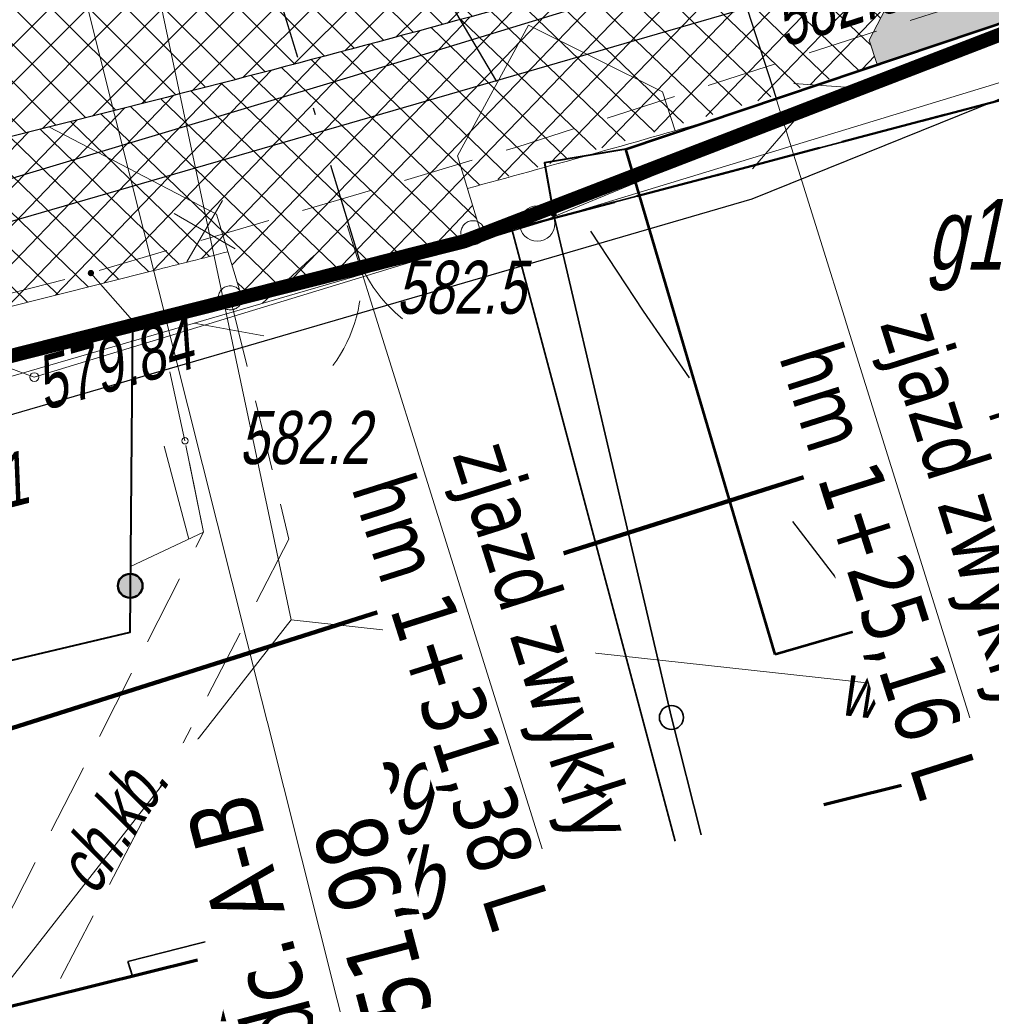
# Model space of a CAD drawing. Header units: metres. Extents: x 7403618 to 7449367, y 5479833 to 5516047.
# Tile 34 of 72: x 7449022 to 7449036, y 5479885 to 5479898. Entities that reach past the tile are written whole.
import ezdxf

# ---------------------------------------------------------------- set-up
doc = ezdxf.new("R2010")
doc.units = ezdxf.units.M
doc.header["$MEASUREMENT"] = 0
for name, pattern in [('0.5_0.5', [1, 0.5, -0.5]), ('1_OTKC', [1.5, 1, -0.5]), ('1_OTOB', [2, 1, -1]), ('1_OTOO', [0]), ('1_OTRK', [1.75, 1.25, -0.5]), ('2_EGBB01', [0]), ('3_SUKP', [0]), ('3_SUWP', [0]), ('414-500', [1, 0.5, -0.5]), ('DASHDOT', [1, 0.5, -0.25, 0, -0.25]), ('DGN Style 3', [31.922568, 22.801834, -9.120734]), ('GUK', [2, 1.5, -0.5]), ('KTCR02-500', [1.5, 1, -0.5]), ('KTJZ01-500', [2, 1.5, -0.5])]:
    doc.linetypes.add(name, pattern=pattern)
doc.layers.get('0').update_dxf_attribs({"linetype": 'CONTINUOUS', "lineweight": 9})
for name, color, linetype, lineweight in [('0_kraw_najazd', 212, 'CONTINUOUS', 30), ('_MPZP_linie rozgraniczajace', 7, 'CONTINUOUS', 0), ('_MPZP_NLZ', 212, 'LINIAZAB', 15), ('_ZAKRES', 7, 'CONTINUOUS', 15), ('demontaż', 1, 'CONTINUOUS', 9), ('E_Dzialki', 114, 'CONTINUOUS', 35), ('E_Kontury', 3, 'GUK', 18), ('E_Numery_dzialek', 114, 'CONTINUOUS', 15), ('E_Numery_konturow', 3, 'CONTINUOUS', 15), ('EGBB_E_T_0', 7, 'CONTINUOUS', 15), ('EGBB_L_0', 7, '2_EGBB01', 35), ('EGBB_L_1', 5, 'CONTINUOUS', 53), ('kilometraż', 251, 'CONTINUOUS', 9), ('KTCR02', 7, 'CONTINUOUS', 15), ('KTJZ01', 7, 'CONTINUOUS', 15), ('KTKR01', 7, 'CONTINUOUS', 15), ('KTOK05_01', 7, 'CONTINUOUS', 15), ('mdcp', 253, 'CONTINUOUS', 5), ('OSIE', 30, 'DASHDOT', 30), ('OTK_E_T_1', 7, 'CONTINUOUS', 0), ('OTK_L_2', 7, '1_OTKC', 18), ('OTO_L_0', 7, '1_OTOO', 35), ('OTO_L_1', 7, '1_OTOB', 18), ('OTR_L_1', 7, '1_OTRK', 18), ('OTR_T_1', 7, 'CONTINUOUS', 18), ('RTPW01', 7, 'CONTINUOUS', 15), ('RTPW02', 7, 'CONTINUOUS', 15), ('SUKP_L_0', 34, '3_SUKP', 18), ('SUKR_T_0', 34, 'CONTINUOUS', 18), ('SUSM04_01_T', 7, 'CONTINUOUS', 0), ('sutp', 7, 'CONTINUOUS', 0), ('SUWP_E_T_0', 5, 'CONTINUOUS', 0), ('SUWP_L_0', 5, '3_SUWP', 18), ('wodociag_proj', 150, 'CONTINUOUS', 25)]:
    doc.layers.add(name, color=color, linetype=linetype, lineweight=lineweight)
doc.layers.add('Zakres', color=7, linetype='414-500', true_color=0x3a9db6)
doc.styles.get("Standard").update_dxf_attribs({"font": 'verdana.ttf', "width": 0.75})
doc.styles.add('Style-WORKING_1250 I 0.20944', font='WORKING_1250.shx', dxfattribs={"oblique": 12})
doc.linetypes.add('LINIAZAB', pattern='A,0,-0.248511,[1,linia rozgraniczajaca.shx,S=0.1,R=305.396677,X=0,Y=-0.000911],-0.350123', length=0.598634)
pattern_1 = [(45, (0, 0), (-0.265165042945, 0.265165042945), []), (135, (0, 0), (-0.265165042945, -0.265165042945), [])]

# ---------------------------------------------------------------- blocks, each defined once
blk = doc.blocks.new('1_OTRN_1')
at = {"layer": 'OTR_T_1', "color": 252, "linetype": 'Continuous', "lineweight": 13, "true_color": 0x939598}
blk.add_circle((0, 0), 0.45, dxfattribs=at)
blk = doc.blocks.new('4_SUPS_1')
at = {"layer": 'SUKR_T_0', "linetype": 'Continuous', "lineweight": 13}
blk.add_circle((0, 0), 0.625, dxfattribs=at)
blk = doc.blocks.new('510')
at = {"color": 0, "linetype": 'Continuous', "lineweight": 0}
blk.add_circle((0, 0), 0.25, dxfattribs=at)
blk = doc.blocks.new('RTPW02_1')
at = {"linetype": 'ByBlock', "lineweight": -2}
h = blk.add_hatch(color=0, dxfattribs=at)
edge = h.paths.add_edge_path()
edge.add_arc((0, 0), 0.045, 0, 360)
blk = doc.blocks.new('RTPW01')
at = {"linetype": 'ByBlock', "lineweight": -2}
h = blk.add_hatch(color=0, dxfattribs=at)
edge = h.paths.add_edge_path()
edge.add_arc((0, 0), 0.045, 0, 360)
blk = doc.blocks.new('mpzp_Borek')
at = {"layer": '_MPZP_linie rozgraniczajace', "color": 212, "linetype": 'Continuous', "lineweight": 30, "flags": 128}
blk.add_lwpolyline([(-6.394, 36.367), (-0.716, 24.663), (-6.174, 16.685), (-20.265, 10.241), (-45.516, -7.138), (-70.879, -22.877), (-106.314, -36.028), (-142.728, -46.16), (-164.888, -49.54), (-163.308, -59.899), (-140.572, -56.431), (-104.678, -45.981), (-65.699, -30.251), (-46.916, -20.179), (-18.398, -0.602), (-4.775, 7.356), (3.566, 8.093)], dxfattribs=at)
at = {"layer": '_MPZP_NLZ', "linetype": 'LINIAZAB', "lineweight": 90, "ltscale": 2, "flags": 128}
blk.add_lwpolyline([(-5.207, 2.419), (-17.615, -5.002), (-47.241, -25.406), (-67.925, -35.501), (-96.855, -47.669), (-125.197, -56.648), (-143.765, -61.036), (-160.998, -63.368)], dxfattribs=at)
blk = doc.blocks.new('MDCP_borek')
at = {"layer": 'KTOK05_01', "linetype": 'Continuous', "lineweight": 40, "true_color": 0x939598}
h = blk.add_hatch(color=252, dxfattribs=at)
edge = h.paths.add_edge_path()
edge.add_arc((91.929, -93.343), 0.17, 0, 360)
h = blk.add_hatch(color=252, dxfattribs=at)
edge = h.paths.add_edge_path()
edge.add_arc((91.929, -93.343), 0.17, 0, 360)
at = {"layer": '_ZAKRES', "color": 252, "linetype": 'DGN Style 3', "lineweight": 70, "true_color": 0x939598, "flags": 128}
blk.add_lwpolyline([(73.433, -136.563), (71.483, -103.943), (131.243, -89.103), (161.713, -71.523), (203.903, -46.523), (221.873, -47.303), (229.483, -43.393), (228.313, -34.413), (223.823, -15.463), (217.183, -7.073), (198.823, -14.293), (190.623, -18.393), (160.933, -34.803), (120.693, -52.183), (88.473, -65.273), (55.073, -73.673), (49.413, -41.443), (42.773, -30.703), (8.393, -44.373), (34.173, -136.563), (52.733, -138.713), (73.433, -136.563)], close=True, dxfattribs=at)
blk.add_lwpolyline([(73.433, -136.563), (71.483, -103.943), (131.243, -89.103), (161.713, -71.523), (203.903, -46.523), (221.873, -47.303), (229.483, -43.393), (228.313, -34.413), (223.823, -15.463), (217.183, -7.073), (198.823, -14.293), (190.623, -18.393), (160.933, -34.803), (120.693, -52.183), (88.473, -65.273), (55.073, -73.673), (49.413, -41.443), (42.773, -30.703), (8.393, -44.373), (34.173, -136.563), (52.733, -138.713), (73.433, -136.563)], close=True, dxfattribs=at)
at = {"layer": 'E_Dzialki', "lineweight": 35}
for p, q in [((97.323, -88.303), (115.043, -83.623)), ((97.323, -88.303), (115.043, -83.623)), ((97.323, -88.303), (78.783, -92.993)), ((97.323, -88.303), (78.783, -92.993)), ((99.631, -96.953), (97.323, -88.303)), ((99.631, -96.953), (97.323, -88.303))]:
    blk.add_line(p, q, dxfattribs=at)
at = {"layer": 'E_Kontury', "lineweight": 13}
for p, q in [((115.043, -83.623), (97.323, -88.303)), ((115.043, -83.623), (97.323, -88.303)), ((97.323, -88.303), (78.783, -92.993)), ((97.323, -88.303), (78.783, -92.993))]:
    blk.add_line(p, q, dxfattribs=at)
at = {"layer": 'EGBB_L_0', "color": 252, "linetype": 'Continuous', "true_color": 0x939598}
for p, q in [((91.893, -98.653), (94.873, -97.893)), ((91.893, -98.653), (94.873, -97.893)), ((94.873, -97.893), (94.931, -98.12)), ((94.873, -97.893), (94.931, -98.12)), ((91.96, -98.858), (91.893, -98.653)), ((91.96, -98.858), (91.893, -98.653))]:
    blk.add_line(p, q, dxfattribs=at)
at = {"layer": 'EGBB_L_1', "color": 252, "linetype": 'Continuous', "true_color": 0x939598}
for p, q in [((98.933, -87.173), (105.383, -85.003)), ((98.933, -87.173), (105.383, -85.003)), ((101.043, -94.313), (98.933, -87.173)), ((101.043, -94.313), (98.933, -87.173)), ((107.45, -92.459), (101.043, -94.313)), ((107.45, -92.459), (101.043, -94.313))]:
    blk.add_line(p, q, dxfattribs=at)
at = {"layer": 'KTCR02', "color": 252, "linetype": 'KTCR02-500', "lineweight": 13, "true_color": 0x939598, "flags": 128}
blk.add_lwpolyline([(170.083, -53.563), (164.683, -57.073), (154.033, -63.233), (149.543, -65.943), (141.093, -69.863), (138.083, -71.453), (136.813, -71.943), (131.863, -74.083), (126.173, -76.503), (117.803, -80.003), (110.233, -82.773), (104.013, -85.013), (97.393, -87.143), (91.373, -88.923), (81.703, -91.363), (69.263, -94.243), (62.823, -96.093), (60.123, -96.903), (58.133, -97.663), (56.273, -99.463), (54.273, -102.063), (53.053, -105.493), (52.393, -109.053), (53.313, -113.653), (52.963, -113.883)], dxfattribs=at)
blk.add_lwpolyline([(170.083, -53.563), (164.683, -57.073), (154.033, -63.233), (149.543, -65.943), (141.093, -69.863), (138.083, -71.453), (136.813, -71.943), (131.863, -74.083), (126.173, -76.503), (117.803, -80.003), (110.233, -82.773), (104.013, -85.013), (97.393, -87.143), (91.373, -88.923), (81.703, -91.363), (69.263, -94.243), (62.823, -96.093), (60.123, -96.903), (58.133, -97.663), (56.273, -99.463), (54.273, -102.063), (53.053, -105.493), (52.393, -109.053), (53.313, -113.653), (52.963, -113.883)], dxfattribs=at)
at = {"layer": 'KTJZ01', "color": 7, "linetype": 'KTJZ01-500', "lineweight": 13}
blk.add_line((91.373, -88.923), (91.963, -89.593), dxfattribs=at)
blk.add_line((91.373, -88.923), (91.963, -89.593), dxfattribs=at)
at = {"layer": 'KTKR01', "color": 252, "linetype": 'Continuous', "lineweight": 30, "true_color": 0x939598, "flags": 128}
blk.add_lwpolyline([(191.763, -36.623), (182.333, -43.073), (174.113, -48.733), (169.133, -52.173), (164.733, -55.153), (159.553, -58.283), (155.433, -60.673), (151.663, -62.753), (146.183, -65.643), (140.743, -68.223), (132.673, -71.903), (125.743, -74.903), (121.743, -76.613), (115.833, -78.973), (110.123, -81.133), (103.173, -83.583), (99.013, -84.933), (95.033, -86.153), (89.433, -87.833), (85.073, -88.863), (75.763, -91.203)], dxfattribs=at)
blk.add_lwpolyline([(191.763, -36.623), (182.333, -43.073), (174.113, -48.733), (169.133, -52.173), (164.733, -55.153), (159.553, -58.283), (155.433, -60.673), (151.663, -62.753), (146.183, -65.643), (140.743, -68.223), (132.673, -71.903), (125.743, -74.903), (121.743, -76.613), (115.833, -78.973), (110.123, -81.133), (103.173, -83.583), (99.013, -84.933), (95.033, -86.153), (89.433, -87.833), (85.073, -88.863), (75.763, -91.203)], dxfattribs=at)
at = {"layer": 'KTOK05_01', "color": 252, "linetype": 'Continuous', "lineweight": 40, "true_color": 0x939598, "flags": 128}
for points in [[(98.933, -87.173), (97.783, -87.363), (97.913, -88.083), (96.773, -88.353)], [(98.933, -87.173), (97.783, -87.363), (97.913, -88.083), (96.773, -88.353)], [(91.963, -89.593), (91.923, -94.003), (87.973, -94.933)], [(91.963, -89.593), (91.923, -94.003), (87.973, -94.933)]]:
    blk.add_lwpolyline(points, dxfattribs=at)
at = {"layer": 'KTOK05_01', "color": 252, "linetype": 'Continuous', "lineweight": 40, "true_color": 0x939598}
for radius in [0.175, 0.175, 0.17, 0.17]:
    blk.add_circle((91.929, -93.343), radius, dxfattribs=at)
at = {"layer": 'OTK_L_2', "color": 252, "linetype": '1_OTKC', "lineweight": 13, "true_color": 0x939598}
for p, q in [((92.313, -89.533), (93.343, -89.273)), ((92.313, -89.533), (93.343, -89.273)), ((93.343, -89.273), (94.173, -92.683)), ((93.343, -89.273), (94.173, -92.683)), ((92.703, -91.293), (92.313, -89.533)), ((92.703, -91.293), (92.313, -89.533)), ((92.963, -92.583), (92.703, -91.293)), ((92.963, -92.583), (92.703, -91.293)), ((89.453, -99.481), (92.963, -92.583)), ((89.453, -99.481), (92.963, -92.583)), ((94.173, -92.683), (90.815, -99.143)), ((94.173, -92.683), (90.815, -99.143))]:
    blk.add_line(p, q, dxfattribs=at)
at = {"layer": 'OTO_L_0', "color": 252, "true_color": 0x939598}
for p, q in [((99.579, -95.203), (97.913, -88.083)), ((99.579, -95.203), (97.913, -88.083)), ((93.343, -89.273), (92.313, -89.533)), ((93.343, -89.273), (92.313, -89.533)), ((92.313, -89.533), (91.963, -89.593)), ((92.313, -89.533), (91.963, -89.593)), ((100, -96.862), (99.579, -95.203)), ((100, -96.862), (99.579, -95.203))]:
    blk.add_line(p, q, dxfattribs=at)
blk.add_circle((99.579, -95.203), 0.17, dxfattribs=at)
blk.add_circle((99.579, -95.203), 0.17, dxfattribs=at)
at = {"layer": 'OTO_L_1', "color": 252, "lineweight": 13, "true_color": 0x939598}
for p, q in [((96.773, -88.353), (95.661, -88.651)), ((96.773, -88.353), (95.661, -88.651)), ((95.903, -88.586), (94.454, -88.975)), ((95.903, -88.586), (94.454, -88.975)), ((94.454, -88.975), (93.343, -89.273)), ((94.454, -88.975), (93.343, -89.273))]:
    blk.add_line(p, q, dxfattribs=at)
at = {"layer": 'OTO_L_1', "color": 7, "lineweight": 13}
for centre in [(96.773, -88.353), (96.773, -88.353), (93.343, -89.273), (93.343, -89.273)]:
    blk.add_circle(centre, 0.17, dxfattribs=at)
at = {"layer": 'OTO_L_1', "color": 252, "lineweight": 13, "true_color": 0x939598}
for centre, start, end in [((93.194, -89.027), 322.9957, 7.0701), ((93.194, -89.027), 322.9957, 7.0701), ((97.02, -88.001), 202.959, 247.0334), ((97.02, -88.001), 202.959, 247.0334)]:
    blk.add_arc(centre, 2, start, end, dxfattribs=at)
at = {"layer": 'OTR_L_1', "color": 252, "linetype": 'Continuous', "lineweight": 13, "true_color": 0x939598}
blk.add_line((92.41, -91.37), (92.755, -92.682), dxfattribs=at)
blk.add_line((92.41, -91.37), (92.755, -92.682), dxfattribs=at)
at = {"layer": 'OTR_L_1', "color": 252, "linetype": '1_OTRK', "lineweight": 13, "true_color": 0x939598}
for p, q in [((92.963, -92.583), (92.703, -91.293)), ((92.963, -92.583), (92.703, -91.293)), ((91.931, -93.069), (92.963, -92.583)), ((91.931, -93.069), (92.963, -92.583))]:
    blk.add_line(p, q, dxfattribs=at)
at = {"layer": 'SUKP_L_0', "linetype": 'Continuous', "lineweight": 13}
for p, q in [((98.363, -88.013), (106.173, -85.633)), ((98.363, -88.013), (106.173, -85.633)), ((90.573, -90.393), (98.363, -88.013)), ((90.573, -90.393), (98.363, -88.013)), ((89.293, -89.923), (90.573, -90.393)), ((89.293, -89.923), (90.573, -90.393))]:
    blk.add_line(p, q, dxfattribs=at)
at = {"layer": 'sutp', "color": 30, "linetype": 'Continuous', "lineweight": 13}
for p, q in [((102.304, -86.314), (101.307, -86.242)), ((102.304, -86.314), (101.307, -86.242)), ((101.38, -86.696), (100.724, -87.451)), ((101.38, -86.696), (100.724, -87.451)), ((93.794, -89.353), (94.528, -88.674)), ((93.794, -89.353), (94.528, -88.674)), ((92.833, -89.632), (93.817, -89.812)), ((92.833, -89.632), (93.817, -89.812))]:
    blk.add_line(p, q, dxfattribs=at)
at = {"layer": 'sutp', "color": 30, "linetype": 'Continuous', "lineweight": 13, "flags": 128}
blk.add_lwpolyline([(132.385, -73.888), (97.683, -88.223), (55.353, -100.523), (41.683, -59.973)], dxfattribs=at)
blk.add_lwpolyline([(132.385, -73.888), (97.683, -88.223), (55.353, -100.523), (41.683, -59.973)], dxfattribs=at)
at = {"layer": 'SUWP_L_0', "linetype": 'Continuous', "lineweight": 13}
for p, q in [((94.203, -93.823), (90.513, -76.413)), ((94.203, -93.823), (90.513, -76.413)), ((89.859, -99.38), (94.203, -93.823)), ((89.859, -99.38), (94.203, -93.823)), ((106.717, -95.193), (94.203, -93.823)), ((106.717, -95.193), (94.203, -93.823))]:
    blk.add_line(p, q, dxfattribs=at)
blk.add_blockref('mpzp_Borek', (205.397, -41.892))
blk.add_blockref('mpzp_Borek', (205.397, -41.892))
at = {"layer": 'OTR_T_1', "color": 252, "linetype": 'Continuous', "lineweight": 13, "true_color": 0x939598, "xscale": 0.1, "yscale": 0.1, "zscale": 0.1}
blk.add_blockref('1_OTRN_1', (92.703, -91.293), dxfattribs=at)
blk.add_blockref('1_OTRN_1', (92.703, -91.293), dxfattribs=at)
at = {"layer": 'RTPW01', "color": 252, "linetype": 'Continuous', "lineweight": 13, "true_color": 0x939598}
blk.add_blockref('RTPW01', (97.913, -88.083), dxfattribs=at)
blk.add_blockref('RTPW01', (97.913, -88.083), dxfattribs=at)
at = {"layer": 'RTPW02', "color": 252, "linetype": 'Continuous', "lineweight": 13, "true_color": 0x939598}
blk.add_blockref('RTPW02_1', (91.373, -88.923), dxfattribs=at)
blk.add_blockref('RTPW02_1', (91.373, -88.923), dxfattribs=at)
at = {"layer": 'SUKR_T_0', "linetype": 'Continuous', "lineweight": 13, "xscale": 0.1, "yscale": 0.1, "zscale": 0.1}
blk.add_blockref('4_SUPS_1', (90.573, -90.393), dxfattribs=at)
blk.add_blockref('4_SUPS_1', (90.573, -90.393), dxfattribs=at)
at = {"layer": 'SUSM04_01_T', "color": 7, "linetype": 'Continuous', "lineweight": 13}
blk.add_blockref('510', (97.683, -88.223), dxfattribs=at)
blk.add_blockref('510', (97.683, -88.223), dxfattribs=at)
at = {"layer": 'E_Numery_dzialek', "lineweight": 35, "insert": (94.015, -96.863), "char_height": 1, "attachment_point": 7, "line_spacing_factor": 0.6}
blk.add_mtext('\\FWORKING_1250;\\Q12;\\H1x;\\W0.72;1039', dxfattribs=at)
blk.add_mtext('\\FWORKING_1250;\\Q12;\\H1x;\\W0.72;1039', dxfattribs=at)
at = {"layer": 'E_Numery_konturow', "lineweight": 13, "insert": (92.896, -98.062), "char_height": 1, "attachment_point": 7, "line_spacing_factor": 0.6}
blk.add_mtext('\\FWORKING_1250;\\Q12;\\H1x;\\W0.72;Br-RIVb', dxfattribs=at)
blk.add_mtext('\\FWORKING_1250;\\Q12;\\H1x;\\W0.72;Br-RIVb', dxfattribs=at)
at = {"layer": 'EGBB_E_T_0', "color": 252, "lineweight": 13, "true_color": 0x939598, "char_height": 1, "attachment_point": 7, "line_spacing_factor": 0.6}
for s, insert in [('\\FWORKING_1250;\\Q12;\\H1x;\\W0.72;g1', (103.193, -89.176)), ('\\FWORKING_1250;\\Q12;\\H1x;\\W0.72;g1', (103.193, -89.176)), ('\\FWORKING_1250;\\Q12;\\H1x;\\W0.72;m1', (93.14, -99.496)), ('\\FWORKING_1250;\\Q12;\\H1x;\\W0.72;m1', (93.14, -99.496))]:
    blk.add_mtext(s, dxfattribs=dict(at, insert=insert))
at = {"layer": 'OTK_E_T_1', "color": 252, "lineweight": 13, "true_color": 0x939598, "insert": (91.658, -96.721), "char_height": 0.75, "attachment_point": 5, "rotation": 57.09, "line_spacing_factor": 0.6}
blk.add_mtext('\\FWORKING_1250;\\Q12;\\H1x;\\W0.733333;ch.kb.', dxfattribs=at)
blk.add_mtext('\\FWORKING_1250;\\Q12;\\H1x;\\W0.733333;ch.kb.', dxfattribs=at)
at = {"layer": 'OTR_T_1', "color": 252, "lineweight": 13, "true_color": 0x939598, "insert": (95.307, -91.633), "char_height": 0.75, "attachment_point": 9, "line_spacing_factor": 0.6}
blk.add_mtext('\\FWORKING_1250;\\Q12;\\H1x;\\W0.733333;582.2', dxfattribs=at)
blk.add_mtext('\\FWORKING_1250;\\Q12;\\H1x;\\W0.733333;582.2', dxfattribs=at)
at = {"layer": 'RTPW01', "color": 252, "linetype": 'Continuous', "lineweight": 13, "true_color": 0x939598, "style": 'Style-WORKING_1250 I 0.20944', "oblique": 12, "width": 0.725}
blk.add_text('582.5', height=0.75, dxfattribs=at).set_placement((95.688, -89.498))
blk.add_text('582.5', height=0.75, dxfattribs=at).set_placement((95.688, -89.498))
at = {"layer": 'RTPW02', "color": 252, "linetype": 'Continuous', "lineweight": 13, "true_color": 0x939598, "style": 'Style-WORKING_1250 I 0.20944', "oblique": 12, "width": 0.725}
for s, rotation, p in [('582.55', 17.8357, (101.173, -85.736)), ('582.55', 17.8357, (101.173, -85.736)), ('582.51', 14.2866, (88.378, -92.711)), ('582.51', 14.2866, (88.378, -92.711))]:
    blk.add_text(s, height=0.75, rotation=rotation, dxfattribs=at).set_placement(p)
at = {"layer": 'SUKR_T_0', "lineweight": 13, "insert": (90.607, -90.513), "char_height": 0.75, "attachment_point": 4, "rotation": 15.88, "line_spacing_factor": 0.6}
blk.add_mtext('\\FWORKING_1250;\\Q12;\\H1x;\\W0.733333;579.84', dxfattribs=at)
blk.add_mtext('\\FWORKING_1250;\\Q12;\\H1x;\\W0.733333;579.84', dxfattribs=at)
at = {"layer": 'SUWP_E_T_0', "lineweight": 13, "insert": (102.709, -94.877), "char_height": 0.75, "attachment_point": 5, "rotation": 353.77, "line_spacing_factor": 0.6}
blk.add_mtext('\\FWORKING_1250;\\Q12;\\H1x;\\W0.733333;woD', dxfattribs=at)
blk.add_mtext('\\FWORKING_1250;\\Q12;\\H1x;\\W0.733333;woD', dxfattribs=at)
blk = doc.blocks.new('Dzialki_Borek')
at = {"layer": 'E_Dzialki', "lineweight": 35}
for p, q in [((47.051, -41.969), (64.771, -37.289)), ((47.051, -41.969), (28.511, -46.659)), ((49.359, -50.619), (47.051, -41.969))]:
    blk.add_line(p, q, dxfattribs=at)
at = {"layer": 'E_Numery_dzialek', "lineweight": 35, "insert": (43.743, -50.528), "char_height": 1, "attachment_point": 7, "line_spacing_factor": 0.6}
blk.add_mtext('\\FWORKING_1250;\\Q12;\\H1x;\\W0.72;1039', dxfattribs=at)
blk = doc.blocks.new('demontaż')
at = {"layer": 'demontaż'}
for points in [[(-0.25, -0.433), (0.25, 0.433)], [(-0.433, 0.25), (0.433, -0.25)]]:
    blk.add_lwpolyline(points, dxfattribs=at)
blk = doc.blocks.new('pas_drogowy')
at = {"layer": 'E_Dzialki', "color": 242, "linetype": '0.5_0.5', "lineweight": 50, "ltscale": 3, "true_color": 0xcd2027}
for points in [[(93.1, -26.05), (91.88, -26.71), (74.87, -34.09), (57.15, -38.77), (74.87, -34.09), (91.88, -26.71)], [(38.61, -43.46), (57.15, -38.77), (38.61, -43.46), (38.15, -43.57), (19.09, -47.97), (14.95, -52.27), (19.09, -47.97), (38.15, -43.57)]]:
    blk.add_lwpolyline(points, close=True, dxfattribs=at)

msp = doc.modelspace()

# ---------------------------------------------------------------- hatches: boundary and pattern name
at = {"true_color": 0xf26722, "transparency": 33554597}
h = msp.add_hatch(dxfattribs=at)
h.set_pattern_fill('ANSI37', color=30, scale=3)
h.set_pattern_definition(pattern_1)
edge = h.paths.add_edge_path()
edge.add_arc((7448963.941, 5480132.365), 242.5, 304.1262, 304.55325)
edge.add_line((7449101.48, 5479932.642), (7449105.952, 5479935.722))
edge.add_line((7449105.952, 5479935.722), (7449113.157, 5479940.684))
edge.add_line((7449113.157, 5479940.684), (7449113.287, 5479940.774))
edge.add_arc((7449185.602, 5479835.765), 127.5, 114.49688, 124.55326, ccw=False)
edge.add_arc((7449136.464, 5479943.596), 9, 11.9868, 114.4758, ccw=False)
edge.add_arc((7449048.761, 5479928.374), 98.008, 10.04312, 21.91674)
edge.add_line((7449139.686, 5479964.956), (7449139.262, 5479965.675))
edge.add_arc((7449132.331, 5479964.693), 7, -34.025, 8.0653, ccw=False)
edge.add_arc((7449132.331, 5479964.693), 7, 292.5957, 325.975, ccw=False)
edge.add_line((7449135.021, 5479958.23), (7449134.692, 5479958.094))
edge.add_arc((7449185.602, 5479835.765), 132.5, 112.59568, 124.55325)
edge.add_line((7449110.452, 5479944.892), (7449098.644, 5479936.76))
edge.add_arc((7448963.941, 5480132.365), 237.5, 302.90329, 304.55325, ccw=False)
edge.add_line((7449092.956, 5479932.963), (7449087.576, 5479929.566))
edge.add_line((7449087.576, 5479929.566), (7449087.407, 5479929.447))
edge.add_arc((7449019.272, 5480045.858), 134.884, 299.91552, 300.3403, ccw=False)
edge.add_line((7449086.542, 5479928.945), (7449085.73, 5479928.469))
edge.add_line((7449085.73, 5479928.469), (7449084.871, 5479927.958))
edge.add_arc((7448963.941, 5480132.365), 237.5, 298.31332, 300.60911, ccw=False)
edge.add_arc((7448968.113, 5480124.355), 228.469, 296.67637, 298.34505, ccw=False)
edge.add_arc((7448963.941, 5480132.365), 237.5, 294.47818, 296.7081, ccw=False)
edge.add_line((7449062.348, 5479916.212), (7449062.343, 5479916.214))
edge.add_arc((7448969.572, 5480119.183), 223.166, 292.65404, 294.56386, ccw=False)
edge.add_line((7449055.527, 5479913.235), (7449054.431, 5479912.78))
edge.add_arc((7449067.39, 5479878.717), 36.445, 110.8285, 113.5457)
edge.add_line((7449052.831, 5479912.127), (7449052.831, 5479912.127))
edge.add_line((7449052.831, 5479912.127), (7449051.896, 5479911.752))
edge.add_line((7449051.896, 5479911.752), (7449050.962, 5479911.382))
edge.add_arc((7448963.941, 5480132.365), 237.5, 284.71568, 291.49418, ccw=False)
edge.add_arc((7448717.71, 5481097.569), 1233.611, 284.06402, 284.389191, ccw=False)
edge.add_line((7449017.485, 5479900.935), (7448999.675, 5479896.454))
edge.add_line((7448999.675, 5479896.454), (7448992.953, 5479894.763))
edge.add_line((7448992.953, 5479894.763), (7448988.651, 5479893.681))
edge.add_line((7448988.651, 5479893.681), (7448982.781, 5479892.204))
edge.add_arc((7448981.561, 5479897.053), 5, 274.0102, 284.1224, ccw=False)
edge.add_arc((7448981.561, 5479897.053), 5, 195.6051, 274.0102, ccw=False)
edge.add_line((7448976.745, 5479895.708), (7448973.835, 5479894.971))
edge.add_line((7448973.835, 5479894.971), (7448974.779, 5479891.245))
edge.add_line((7448974.779, 5479891.245), (7448976.619, 5479883.974))
edge.add_line((7448976.619, 5479883.974), (7448977.517, 5479880.427))
edge.add_line((7448977.517, 5479880.427), (7448980.887, 5479880.346))
edge.add_arc((7448988.887, 5479880.335), 8, 104.1224, 179.9199, ccw=False)
edge.add_line((7448986.935, 5479888.093), (7448989.32, 5479888.693))
edge.add_line((7448989.32, 5479888.693), (7448996.108, 5479890.401))
edge.add_line((7448996.108, 5479890.401), (7449012.291, 5479894.473))
edge.add_line((7449012.291, 5479894.473), (7449023.109, 5479897.194))
edge.add_arc((7448963.941, 5480132.365), 242.5, 284.12241, 287.03863)
edge.add_arc((7448963.941, 5480132.365), 242.5, 287.03863, 288.43596)
edge.add_arc((7448963.941, 5480132.365), 242.5, 288.43596, 291.6028)
edge.add_arc((7448963.941, 5480132.365), 242.5, 291.6028, 294.20071)
edge.add_arc((7448963.941, 5480132.365), 242.5, 294.20071, 295.64257)
edge.add_arc((7448963.941, 5480132.365), 242.5, 295.64257, 296.29272)
edge.add_arc((7448963.941, 5480132.365), 242.5, 296.29272, 298.10164)
edge.add_arc((7448963.941, 5480132.365), 242.5, 298.10164, 299.9233)
edge.add_arc((7448963.941, 5480132.365), 242.5, 299.9233, 301.43725)
edge.add_arc((7448963.941, 5480132.365), 242.5, 301.43725, 304.1262)
at = {"true_color": 0x636466, "transparency": 33554597}
h = msp.add_hatch(color=251, dxfattribs=at)
h.dxf.hatch_style = 1
edge = h.paths.add_edge_path()
edge.add_line((7449138.133, 5479960.776), (7449136.061, 5479962.175))
edge.add_arc((7449132.331, 5479964.693), 4.5, 289.6848, 325.975, ccw=False)
edge.add_line((7449133.847, 5479960.456), (7449134.692, 5479958.094))
edge.add_line((7449134.692, 5479958.094), (7449135.021, 5479958.23))
edge.add_arc((7449132.331, 5479964.693), 7, 292.5957, 325.975)
edge = h.paths.add_edge_path()
edge.add_arc((7448968.985, 5479897.837), 4, 14.1814, 70.8144)
edge.add_line((7448970.3, 5479901.615), (7448971.801, 5479895.673))
edge.add_line((7448971.801, 5479895.673), (7448971.451, 5479894.367))
edge.add_line((7448971.451, 5479894.367), (7448973.835, 5479894.971))
edge.add_line((7448973.835, 5479894.971), (7448972.863, 5479898.817))
h.paths.add_polyline_path([(7448973.331, 5479888.815), (7448974.779, 5479891.245), (7448973.835, 5479894.971), (7448971.451, 5479894.367), (7448971.862, 5479892.683), (7448972.75, 5479889.04), (7448972.84, 5479888.691)])
edge = h.paths.add_edge_path()
edge.add_arc((7448975.908, 5479874.558), 3, 297.7197, 374.2048)
edge.add_line((7448978.816, 5479875.295), (7448977.954, 5479878.702))
edge.add_line((7448977.954, 5479878.702), (7448976.619, 5479883.974))
edge.add_line((7448976.619, 5479883.974), (7448974.189, 5479885.422))
edge.add_line((7448974.189, 5479885.422), (7448973.716, 5479885.303))
edge.add_line((7448973.716, 5479885.303), (7448973.74, 5479885.21))
edge.add_line((7448973.74, 5479885.21), (7448974.929, 5479879.852))
edge.add_line((7448974.929, 5479879.852), (7448976.11, 5479874.55))
edge.add_line((7448976.11, 5479874.55), (7448976.54, 5479874.63))
edge.add_line((7448976.54, 5479874.63), (7448977.303, 5479871.903))
edge = h.paths.add_edge_path()
edge.add_arc((7448963.941, 5480132.365), 242.5, 298.10074, 299.9233)
edge.add_line((7449084.91, 5479922.192), (7449086.834, 5479921.689))
edge.add_line((7449086.834, 5479921.689), (7449087.153, 5479921.138))
edge.add_arc((7391380.449, 5591206.835), 125357.768, 297.40559556, 297.40879635, ccw=False)
edge.add_arc((7449127.239, 5479824.654), 104.122, 116.40385, 118.37658)
edge.add_line((7449077.753, 5479916.265), (7449077.571, 5479916.633))
edge.add_line((7449077.571, 5479916.633), (7449078.164, 5479918.451))
edge = h.paths.add_edge_path()
edge.add_arc((7448963.941, 5480132.365), 242.5, 295.64257, 296.29272)
edge.add_line((7449071.358, 5479914.954), (7449073.118, 5479914.357))
edge.add_line((7449073.118, 5479914.357), (7449073.296, 5479913.999))
edge.add_arc((7448937.399, 5480186.938), 304.9, 296.20603, 296.46878, ccw=False)
edge.add_line((7449072.043, 5479913.378), (7449068.407, 5479911.676))
edge.add_line((7449068.407, 5479911.676), (7449068.253, 5479912.004))
edge.add_line((7449068.253, 5479912.004), (7449068.884, 5479913.749))
edge = h.paths.add_edge_path()
edge.add_arc((7448963.941, 5480132.365), 242.5, 291.6028, 294.20071)
edge.add_line((7449063.35, 5479911.177), (7449065.07, 5479910.555))
edge.add_line((7449065.07, 5479910.555), (7449065.24, 5479910.192))
edge.add_line((7449065.24, 5479910.192), (7449064.21, 5479909.704))
edge.add_line((7449064.21, 5479909.704), (7449058.8, 5479907.54))
edge.add_line((7449058.8, 5479907.54), (7449057.19, 5479906.89))
edge.add_line((7449057.19, 5479906.89), (7449052.87, 5479905.12))
edge.add_line((7449052.87, 5479905.12), (7449052.467, 5479904.953))
edge.add_line((7449052.467, 5479904.953), (7449052.428, 5479905.051))
edge.add_line((7449052.428, 5479905.051), (7449053.222, 5479906.899))
edge = h.paths.add_edge_path()
edge.add_arc((7448963.941, 5480132.365), 242.5, 290.03895, 290.20075)
edge.add_line((7449047.679, 5479904.782), (7449049.642, 5479903.939))
edge.add_line((7449049.642, 5479903.939), (7449049.696, 5479903.803))
edge.add_line((7449049.696, 5479903.803), (7449049.28, 5479903.63))
edge.add_line((7449049.28, 5479903.63), (7449046.39, 5479902.41))
edge.add_line((7449046.39, 5479902.41), (7449046.198, 5479902.342))
edge.add_line((7449046.198, 5479902.342), (7449046.116, 5479902.559))
edge.add_line((7449046.116, 5479902.559), (7449047.036, 5479904.546))
edge = h.paths.add_edge_path()
edge.add_line((7449108.969, 5479937.799), (7449105.952, 5479935.722))
edge.add_line((7449105.952, 5479935.722), (7449105.392, 5479933.067))
edge.add_line((7449105.392, 5479933.067), (7449105.656, 5479932.668))
edge.add_arc((7448937.399, 5480186.938), 304.9, 303.49357, 304.55325)
edge.add_line((7449110.33, 5479935.823), (7449111.545, 5479936.659))
edge.add_line((7449111.545, 5479936.659), (7449117.01, 5479940.46))
edge.add_line((7449117.01, 5479940.46), (7449117.707, 5479940.934))
edge.add_line((7449117.707, 5479940.934), (7449120.81, 5479943.04))
edge.add_line((7449120.81, 5479943.04), (7449121.029, 5479942.993))
edge.add_arc((7449185.548, 5479835.866), 125.056, 114.49549, 121.05964, ccw=False)
edge.add_arc((7449136.383, 5479943.257), 6.949, 75.4498, 112.7321, ccw=False)
edge.add_line((7449138.129, 5479949.983), (7449141.726, 5479950.377))
edge.add_line((7449141.726, 5479950.377), (7449141.664, 5479950.942))
edge.add_arc((7449136.464, 5479943.596), 9, 54.7034, 89.3073)
edge.add_arc((7449136.464, 5479943.597), 9, 89.3072, 114.4985)
edge.add_arc((7449185.602, 5479835.765), 127.5, 114.49848, 124.55325)
edge.add_line((7449113.287, 5479940.774), (7449108.969, 5479937.799))
h.paths.add_polyline_path([(7449014.763, 5479892.692), (7449014.641, 5479893.136), (7449012.291, 5479894.473), (7448996.108, 5479890.401), (7448994.657, 5479887.973), (7448994.737, 5479887.653)])
edge = h.paths.add_edge_path()
edge.add_line((7448987.504, 5479885.834), (7448991.828, 5479886.921))
edge.add_line((7448991.828, 5479886.921), (7448991.747, 5479887.241))
edge.add_line((7448991.747, 5479887.241), (7448989.32, 5479888.693))
edge.add_line((7448989.32, 5479888.693), (7448986.935, 5479888.093))
edge.add_arc((7448988.887, 5479880.335), 8, 104.1224, 179.9199)
edge.add_line((7448980.887, 5479880.346), (7448983.188, 5479880.293))
edge.add_line((7448983.188, 5479880.293), (7448983.217, 5479880.386))
edge.add_arc((7448988.887, 5479880.335), 5.67, 104.1224, 179.4867, ccw=False)
edge = h.paths.add_edge_path()
edge.add_line((7449033.792, 5479898.193), (7449033.903, 5479897.85))
edge.add_line((7449033.903, 5479897.85), (7449036.795, 5479898.818))
edge.add_line((7449036.795, 5479898.818), (7449036.8, 5479898.81))
edge.add_line((7449036.8, 5479898.81), (7449041.6, 5479900.72))
edge.add_line((7449041.6, 5479900.72), (7449042.69, 5479901.1))
edge.add_line((7449042.69, 5479901.1), (7449042.898, 5479901.174))
edge.add_line((7449042.898, 5479901.174), (7449042.841, 5479901.324))
edge.add_line((7449042.841, 5479901.324), (7449040.63, 5479902.311))
edge.add_arc((7448963.941, 5480132.365), 242.5, 287.03863, 288.43596, ccw=False)
edge.add_line((7449034.997, 5479900.509), (7449033.792, 5479898.193))
edge = h.paths.add_edge_path()
edge.add_line((7449099.033, 5479928.123), (7449102.796, 5479930.631))
edge.add_line((7449102.796, 5479930.631), (7449102.475, 5479931.132))
edge.add_line((7449102.475, 5479931.132), (7449099.988, 5479931.623))
edge.add_arc((7448963.941, 5480132.365), 242.5, 301.43725, 304.1262, ccw=False)
edge.add_line((7449090.42, 5479925.461), (7449089.863, 5479923.442))
edge.add_line((7449089.863, 5479923.442), (7449090.179, 5479922.895))
edge.add_arc((7449082.788, 5479949.107), 27.234, 285.7478, 285.7481)
edge.add_line((7449090.179, 5479922.895), (7449092.67, 5479924.153))
edge.add_line((7449092.67, 5479924.153), (7449099.033, 5479928.123))
at = {"true_color": 0x991b1e, "transparency": 33554597}
h = msp.add_hatch(dxfattribs=at)
h.set_pattern_fill('GRAVEL', color=244)
h.set_pattern_definition([(228.012787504, (0.72, 1), (-8.00000000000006, -9), [0.134536, -13.31908804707]), (184.969740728, (0.63, 0.9), (11.99999999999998, 1.00000000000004), [0.230868, -22.85592476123]), (132.510447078, (0.4, 0.88), (10.00000000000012, -10.99999999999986), [0.162788, -16.1160325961]), (267.273689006, (0.01, 0.63), (1.00000000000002, 20.00000000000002), [0.210238, -20.81355804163]), (292.833654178, (0, 0.42), (-5, 12.00000000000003), [0.206155, -20.40937312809]), (357.273689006, (0.08, 0.23), (-20.00000000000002, 1.00000000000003), [0.210238, -20.81355804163]), (37.6942404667, (0.29, 0.22), (-13, -9.99999999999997), [0.278029, -27.52484854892]), (72.2553283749, (0.51, 0.39), (7.00000000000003, 22), [0.262488, -25.98632149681]), (121.429565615, (0.59, 0.64), (-8.00000000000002, 13), [0.21095, -20.88407310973]), (175.236358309, (0.48, 0.82), (11, -1.00000000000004), [0.240832, -11.80076257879]), (222.397437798, (0.24, 0.84), (-11.99999999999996, -10.99999999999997), [0.311448, -30.8333750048]), (138.814074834, (1, 0.62), (-7, 6), [0.106301, -10.52384481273]), (171.46923439, (0.92, 0.69), (13, -2), [0.202237, -20.02151141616]), (225, (0.72, 0.72), (-1e-16, -1), [0.141421, -1.27279256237]), (203.198590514, (0.65, 0.84), (5, 2), [0.076158, -7.53961510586]), (291.801409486, (0.58, 0.81), (-0.9999999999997, 3), [0.107703, -5.27746180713]), (30.963756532, (0.62, 0.71), (3, 2), [0.174929, -5.65602289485]), (161.565051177, (0.77, 0.8), (2, -1), [0.126491, -3.03578666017]), (16.389540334, (0, 0.81), (9.99999999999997, 3.00000000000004), [0.1772, -17.54284514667]), (70.3461759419, (0.17, 0.86), (-4.0000000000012, -11.0000000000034), [0.148661, -14.71740774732]), (293.198590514, (0.77, 1), (-2, 5), [0.152315, -7.46345810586]), (343.610459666, (0.83, 0.86), (-9.99999999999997, 3.00000000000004), [0.1772, -17.54284514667]), (339.44395478, (0, 0.19), (-5, 2), [0.17088, -8.37312374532]), (294.775140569, (0.16, 0.13), (-5, 11), [0.143178, -14.17464306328]), (66.8014094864, (0.78, 0), (2, 5), [0.152315, -7.46345810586]), (17.3540246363, (0.84, 0.14), (-12.99999999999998, -3.99999999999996), [0.167631, -16.59542361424]), (69.4439547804, (0.29, 0), (-2, -5), [0.08544, -8.45856374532]), (101.309932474, (0.72, 0), (-1, 4), [0.05099, -5.04802951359]), (165.963756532, (0.71, 0.05), (3, -1), [0.206155, -3.91695062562]), (186.009005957, (0.51, 0.1), (10.00000000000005, 0.99999999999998), [0.19105, -18.91392317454]), (303.690067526, (0.62, 0.62), (-1, 2), [0.144222, -3.46132927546]), (353.157226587, (0.7, 0.5), (17.00000000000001, -2.00000000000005), [0.251794, -24.92756262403]), (60.9453959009, (0.95, 0.47), (-4, -7), [0.102956, -10.19267414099]), (90, (1, 0.56), (-1, 1), [0.06, -0.94]), (120.256437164, (0.49, 0.13), (4, -7), [0.138924, -13.75351998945]), (48.0127875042, (0.42, 0.25), (8, 9), [0.269072, -13.18455204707]), (0, (0.6, 0.45), (1, 1), [0.26, -0.74]), (325.304846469, (0.86, 0.45), (10.00000000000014, -6.99999999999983), [0.158114, -15.65327430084]), (254.054604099, (0.99, 0.36), (-1, -4), [0.145602, -7.13450788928]), (207.645975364, (0.95, 0.22), (-18.99999999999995, -10.00000000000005), [0.237065, -23.46947418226]), (175.42607874, (0.74, 0.11), (-12.99999999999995, 1), [0.250799, -24.82907340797])])
edge = h.paths.add_edge_path()
edge.add_line((7449134.692, 5479958.094), (7449134.439, 5479958.801))
edge.add_arc((7449185.602, 5479835.765), 133.25, 112.57928, 124.55325)
edge.add_line((7449110.026, 5479945.509), (7449098.219, 5479937.378))
edge.add_arc((7448963.941, 5480132.365), 236.75, 302.65636, 304.55325, ccw=False)
edge.add_line((7449091.691, 5479933.04), (7449092.956, 5479932.963))
edge.add_arc((7448963.941, 5480132.365), 237.5, 302.90329, 304.55325)
edge.add_line((7449098.644, 5479936.76), (7449110.452, 5479944.892))
edge.add_arc((7449185.602, 5479835.765), 132.5, 112.59568, 124.55325, ccw=False)
edge = h.paths.add_edge_path()
edge.add_arc((7448963.941, 5480132.365), 236.75, 301.32275, 301.48088, ccw=False)
edge.add_line((7449087.017, 5479930.121), (7449087.407, 5479929.447))
edge.add_line((7449087.407, 5479929.447), (7449087.521, 5479929.528))
edge.add_line((7449087.521, 5479929.528), (7449087.575, 5479930.461))
edge = h.paths.add_edge_path()
edge.add_line((7449086.542, 5479928.945), (7449086.162, 5479929.603))
edge.add_arc((7448963.941, 5480132.365), 236.75, 298.12045, 301.08069, ccw=False)
edge.add_line((7449075.527, 5479923.562), (7449076.585, 5479923.278))
edge.add_arc((7448963.941, 5480132.365), 237.5, 298.31332, 300.60911)
edge.add_line((7449084.871, 5479927.958), (7449085.73, 5479928.469))
edge.add_line((7449085.73, 5479928.469), (7449086.542, 5479928.945))
edge = h.paths.add_edge_path()
edge.add_arc((7448963.941, 5480132.365), 236.75, 294.29673, 296.86884, ccw=False)
edge.add_line((7449061.355, 5479916.585), (7449062.348, 5479916.212))
edge.add_arc((7448963.941, 5480132.365), 237.5, 294.47818, 296.7081)
edge.add_line((7449070.684, 5479920.205), (7449070.94, 5479921.174))
edge = h.paths.add_edge_path()
edge.add_line((7449055.906, 5479914.204), (7449054.154, 5479913.477))
edge.add_arc((7449067.39, 5479878.717), 37.195, 110.8458, 111.9899)
edge.add_line((7449053.463, 5479913.206), (7449053.753, 5479912.514))
edge.add_arc((7449067.39, 5479878.717), 36.445, 110.8285, 111.9736, ccw=False)
edge.add_line((7449054.431, 5479912.78), (7449055.527, 5479913.235))
edge.add_line((7449055.527, 5479913.235), (7449055.906, 5479914.204))
edge = h.paths.add_edge_path()
edge.add_line((7449050.962, 5479911.382), (7449051.896, 5479911.752))
edge.add_line((7449051.896, 5479911.752), (7449052.83, 5479912.127))
edge.add_line((7449052.83, 5479912.127), (7449052.541, 5479912.819))
edge.add_arc((7448963.941, 5480132.365), 236.75, 284.52356, 291.97698, ccw=False)
edge.add_line((7449023.313, 5479903.181), (7449024.271, 5479902.656))
edge.add_arc((7448963.941, 5480132.365), 237.5, 284.71568, 291.49418)
h.paths.add_polyline_path([(7448993.473, 5479895.667), (7448987.741, 5479894.225), (7448988.651, 5479893.681), (7448992.953, 5479894.763)])
edge = h.paths.add_edge_path()
edge.add_arc((7448981.561, 5479897.053), 5, 194.2048, 274.0102)
edge.add_line((7448981.911, 5479892.065), (7448982.424, 5479892.887))
edge.add_arc((7448981.567, 5479897.057), 4.257, 194.2418, 281.6142, ccw=False)
edge.add_line((7448977.441, 5479896.01), (7448975.559, 5479903.445))
edge.add_arc((7449070.32, 5479927.432), 97.75, 183.94647, 194.20482, ccw=False)
edge.add_line((7448972.802, 5479920.704), (7448972.027, 5479931.937))
edge.add_line((7448972.027, 5479931.937), (7448971.465, 5479934.273))
edge.add_line((7448971.465, 5479934.273), (7448971.117, 5479934.226))
edge.add_line((7448971.117, 5479934.226), (7448972.054, 5479920.653))
edge.add_arc((7449070.32, 5479927.432), 98.5, 183.94647, 194.20482)
edge.add_line((7448974.832, 5479903.261), (7448976.714, 5479895.826))
h.paths.add_polyline_path([(7448998.765, 5479896.999), (7448999.675, 5479896.454), (7449017.485, 5479900.935), (7449017.976, 5479901.832)])
at = {"true_color": 0xcd2027, "transparency": 33554597}
h = msp.add_hatch(dxfattribs=at)
h.set_pattern_fill('ANSI37', color=242, scale=3)
h.set_pattern_definition(pattern_1)
edge = h.paths.add_edge_path()
edge.add_arc((7448967.64, 5479932.319), 0.5, -129.0981, 0.4869, ccw=False)
edge.add_line((7448967.324, 5479931.931), (7448962.107, 5479936.17))
edge.add_line((7448962.107, 5479936.17), (7448960.082, 5479933.95))
edge.add_line((7448960.082, 5479933.95), (7448966.922, 5479928.392))
edge.add_arc((7448963.768, 5479924.512), 5, 5.4964, 50.9019, ccw=False)
edge.add_line((7448968.745, 5479924.991), (7448968.14, 5479932.323))
h.paths.add_polyline_path([(7449085.864, 5479937.863), (7449083.319, 5479936.179), (7449087.626, 5479931.349), (7449087.579, 5479930.526), (7449087.521, 5479929.528), (7449087.576, 5479929.566), (7449092.956, 5479932.963), (7449090.047, 5479933.141)])
h.paths.add_polyline_path([(7448997.249, 5479897.905), (7448996.308, 5479901.65), (7448993.392, 5479900.94), (7448994.34, 5479897.173), (7448992.953, 5479894.763), (7448999.675, 5479896.454)])
edge = h.paths.add_edge_path()
edge.add_line((7449020.615, 5479907.54), (7449017.696, 5479906.833))
edge.add_line((7449017.696, 5479906.833), (7449018.757, 5479903.257))
edge.add_line((7449018.757, 5479903.257), (7449017.485, 5479900.935))
edge.add_arc((7448717.71, 5481097.568), 1233.611, 284.06402, 284.389191)
edge.add_line((7449024.271, 5479902.656), (7449021.636, 5479904.099))
edge.add_line((7449021.636, 5479904.099), (7449020.615, 5479907.54))
edge = h.paths.add_edge_path()
edge.add_line((7449057.78, 5479921.556), (7449054.666, 5479919.945))
edge.add_line((7449054.666, 5479919.945), (7449056.518, 5479915.77))
edge.add_line((7449056.518, 5479915.77), (7449055.527, 5479913.235))
edge.add_arc((7448963.898, 5480132.463), 237.606, 292.68312, 294.48054)
edge.add_line((7449062.359, 5479916.217), (7449059.712, 5479917.202))
edge.add_line((7449059.712, 5479917.202), (7449057.78, 5479921.556))
edge = h.paths.add_edge_path()
edge.add_line((7449071.35, 5479928.396), (7449068.725, 5479926.951))
edge.add_line((7449068.725, 5479926.951), (7449071.29, 5479922.501))
edge.add_line((7449071.29, 5479922.501), (7449070.684, 5479920.205))
edge.add_arc((7448951.545, 5480156.166), 264.333, 296.78958, 298.23184)
edge.add_line((7449076.585, 5479923.278), (7449073.888, 5479924.001))
edge.add_line((7449073.888, 5479924.001), (7449071.35, 5479928.396))
edge = h.paths.add_edge_path()
edge.add_line((7448982.781, 5479892.204), (7448988.651, 5479893.681))
edge.add_line((7448988.651, 5479893.681), (7448986.223, 5479895.132))
edge.add_line((7448986.223, 5479895.132), (7448985.252, 5479898.985))
edge.add_line((7448985.252, 5479898.985), (7448982.328, 5479898.315))
edge.add_line((7448982.328, 5479898.315), (7448983.314, 5479894.4))
edge.add_line((7448983.314, 5479894.4), (7448981.911, 5479892.065))
edge.add_arc((7448981.561, 5479897.053), 5, 274.0102, 284.1224)
h = msp.add_hatch(dxfattribs=at)
h.set_pattern_fill('ANSI37', color=242, scale=3, angle=1.0907)
h.set_pattern_definition([(46.0906926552, (0, 0), (-0.270164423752, 0.260069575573), []), (136.0906926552, (0, 0), (-0.260069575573, -0.270164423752), [])])
edge = h.paths.add_edge_path()
edge.add_arc((7448976.119, 5479874.526), 3, -60.9693, 15.2955, ccw=False)
edge.add_line((7448977.575, 5479871.903), (7448978.47, 5479868.967))
edge.add_line((7448978.47, 5479868.967), (7448980.716, 5479869.641))
edge.add_line((7448980.716, 5479869.641), (7448979.012, 5479875.317))
h.paths.add_polyline_path([(7448996.108, 5479890.401), (7448989.32, 5479888.693), (7448991.747, 5479887.241), (7448991.909, 5479886.574), (7448994.819, 5479887.305), (7448994.657, 5479887.973)])
edge = h.paths.add_edge_path()
edge.add_line((7449014.763, 5479892.692), (7449024.726, 5479895.201))
edge.add_line((7449024.726, 5479895.201), (7449024.923, 5479894.555))
edge.add_line((7449024.923, 5479894.555), (7449028.32, 5479895.414))
edge.add_line((7449028.32, 5479895.414), (7449028.112, 5479896.095))
edge.add_line((7449028.112, 5479896.095), (7449033.905, 5479897.846))
edge.add_line((7449033.905, 5479897.846), (7449033.792, 5479898.193))
edge.add_line((7449033.792, 5479898.193), (7449034.997, 5479900.509))
edge.add_arc((7448963.941, 5480132.365), 242.5, 284.12241, 287.03863, ccw=False)
edge.add_line((7449023.109, 5479897.194), (7449012.291, 5479894.473))
edge.add_line((7449012.291, 5479894.473), (7449014.641, 5479893.136))
edge.add_line((7449014.641, 5479893.136), (7449014.763, 5479892.692))

# ---------------------------------------------------------------- linework, layer by layer
for points in [[(7449033.905, 5479897.846), (7449033.792, 5479898.193), (7449034.997, 5479900.509)], [(7449031.585, 5479897.066), (7449033.905, 5479897.846), (7449036.8, 5479898.82)], [(7449028.32, 5479895.414), (7449027.971, 5479896.556), (7449028.976, 5479898.405)], [(7449031.05, 5479896.912), (7449030.87, 5479897.463), (7449028.976, 5479898.405)], [(7449024.923, 5479894.555), (7449024.563, 5479895.733), (7449022.196, 5479896.965)], [(7449024.923, 5479894.555), (7449028.32, 5479895.414)]]:
    msp.add_lwpolyline(points)
for points in [[(7449028.112, 5479896.095, 0.003683), (7449031.585, 5479897.066)], [(7448982.631, 5479878.562), (7448983.217, 5479880.386, -0.341228), (7448987.504, 5479885.834), (7449023.678, 5479894.935, 0.001104), (7449024.726, 5479895.201, 0.001104)]]:
    msp.add_lwpolyline(points, format="xyb")
at = {"layer": '0_kraw_najazd'}
msp.add_lwpolyline([(7449034.997, 5479900.509, -0.012725), (7449023.109, 5479897.194), (7449012.291, 5479894.473)], format="xyb", dxfattribs=at)
at = {"layer": 'OSIE', "ltscale": 3}
for points in [[(7449032.483, 5479897.368), (7449031.003, 5479901.915)], [(7449026.622, 5479894.984), (7449025.008, 5479900.264)]]:
    msp.add_lwpolyline(points, dxfattribs=at)
at = {"layer": 'wodociag_proj'}
msp.add_lwpolyline([(7448974.899, 5479883.972), (7449021.468, 5479895.578), (7449037.949, 5479900.36), (7449058.585, 5479908.386), (7449095.643, 5479927.157), (7449117.318, 5479941.983), (7449129.126, 5479949.145)], dxfattribs=at)
at = {"layer": 'wodociag_proj', "linetype": '0.5_0.5', "ltscale": 5}
for centre in [(7449092.79, 5479936.293), (7448975.664, 5479907.872)]:
    msp.add_circle(centre, 75, dxfattribs=at)
at = {"layer": 'Zakres', "ltscale": 3, "const_width": 0.2}
msp.add_lwpolyline([(7449140.103, 5479965.893), (7449142.687, 5479959.276), (7449143.99, 5479954.205), (7449147.039, 5479944.884), (7449145.146, 5479944.802), (7449142.727, 5479949.419), (7449140.161, 5479949.419), (7449133.602, 5479947.869), (7449122.87, 5479942.593), (7449120.819, 5479943.046), (7449105.704, 5479932.603), (7449099.058, 5479928.139), (7449091.37, 5479923.36), (7449077.383, 5479916.072), (7449072.172, 5479912.787), (7449071.146, 5479912.296), (7449067.267, 5479910.71), (7449062.344, 5479908.502), (7449046.198, 5479902.342), (7449028.069, 5479895.35), (7449014.931, 5479892.027), (7449009.743, 5479890.707), (7448990.668, 5479886.307)], dxfattribs=at)

# ---------------------------------------------------------------- block references
msp.add_blockref('Dzialki_Borek', (7448981.689, 5479937.489))
at = {"layer": 'demontaż'}
msp.add_blockref('demontaż', (7449024.398, 5479895.492), dxfattribs=at)
at = {"layer": 'mdcp'}
msp.add_blockref('MDCP_borek', (7448931.417, 5479983.823), dxfattribs=at)

# ---------------------------------------------------------------- next in the draw order: texts
at = {"layer": 'kilometraż', "insert": (7449025.945, 5479880.398), "char_height": 1, "attachment_point": 1, "rotation": 104.7501, "bg_fill": 3, "box_fill_scale": 1.2, "bg_fill_color": 256, "bg_fill_transparency": 0}
msp.add_mtext_dynamic_manual_height_columns('KŁK2 odc. A-B hm 1+51,98', width=7.87123, gutter_width=12.5, heights=[0], dxfattribs=at)

# ---------------------------------------------------------------- next in the draw order: texts
at = {"layer": 'kilometraż', "insert": (7449034.797, 5479894.456), "char_height": 0.9, "attachment_point": 1, "rotation": 287.625, "bg_fill": 3, "box_fill_scale": 1.2, "bg_fill_color": 256, "bg_fill_transparency": 0}
msp.add_mtext_dynamic_manual_height_columns('zjazd zwykły hm 1+25,16 L', width=6.83255, gutter_width=12.5, heights=[0], dxfattribs=at)

# ---------------------------------------------------------------- next in the draw order: linework, layer by layer
at = {"layer": 'kilometraż'}
msp.add_lwpolyline([(7449032.459, 5479897.422), (7449035.212, 5479888.614)], dxfattribs=at)

# ---------------------------------------------------------------- next in the draw order: texts
at = {"layer": 'kilometraż', "insert": (7449028.753, 5479892.605), "char_height": 0.9, "attachment_point": 1, "rotation": 287.625, "bg_fill": 3, "box_fill_scale": 1.2, "bg_fill_color": 256, "bg_fill_transparency": 0}
msp.add_mtext_dynamic_manual_height_columns('zjazd zwykły hm 1+31,38 L', width=6.83255, gutter_width=12.5, heights=[0], dxfattribs=at)

# ---------------------------------------------------------------- next in the draw order: linework, layer by layer
at = {"layer": 'kilometraż'}
for points in [[(7449022.5, 5479899.619), (7449027.276, 5479880.635)], [(7449026.414, 5479895.571), (7449029.167, 5479886.762)]]:
    msp.add_lwpolyline(points, dxfattribs=at)

# ---------------------------------------------------------------- next in the draw order: block references
msp.add_blockref('pas_drogowy', (7448971.59, 5479934.29))

doc.saveas('drawing.dxf')
